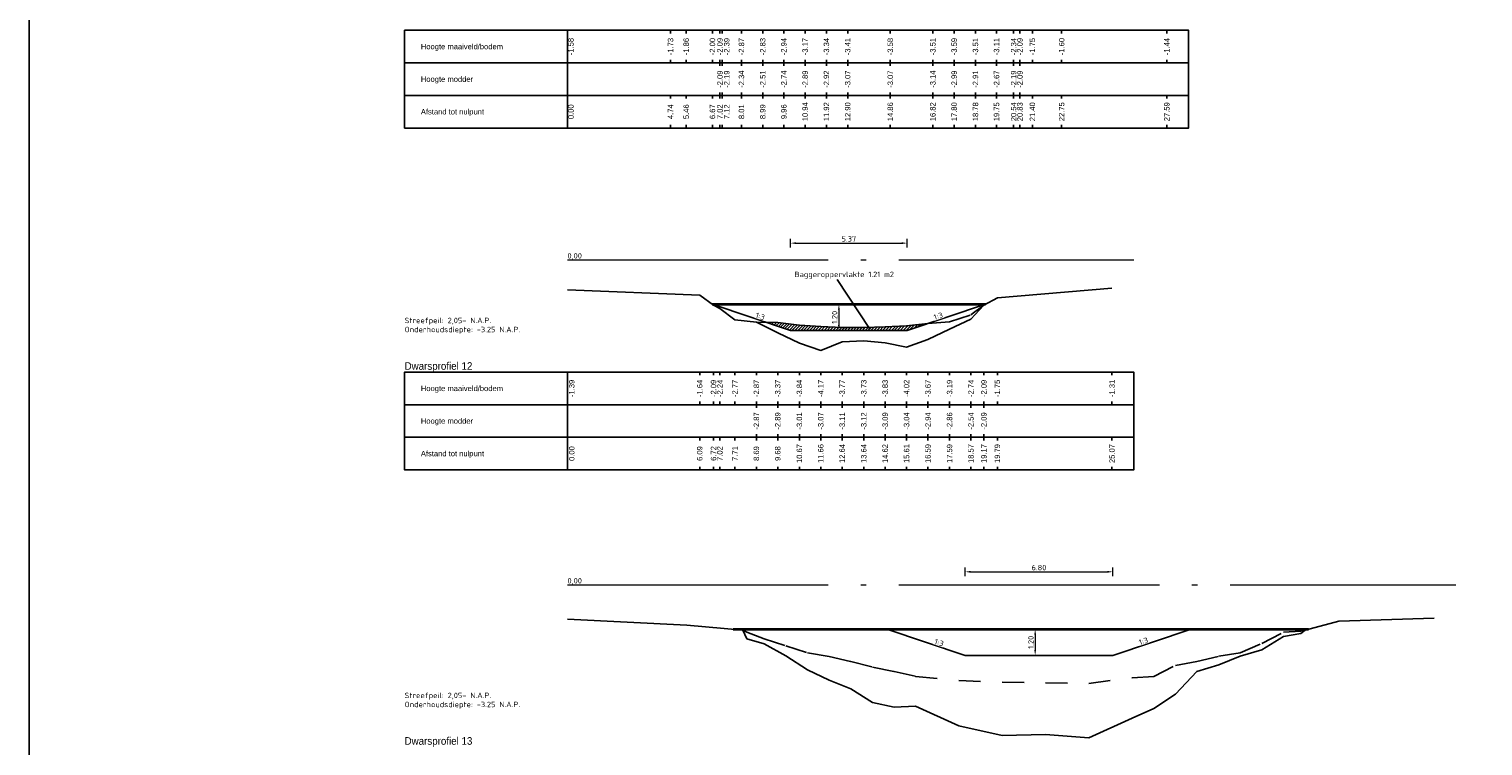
# Model space of a CAD drawing. Header units: metres. Extents: x 163463 to 198797, y 577287 to 592106.
# Tile 40 of 64: x 198163 to 198230, y 581784 to 581817. Entities that reach past the tile are written whole.
import ezdxf
from ezdxf.enums import TextEntityAlignment as Align

# ---------------------------------------------------------------- set-up
doc = ezdxf.new("R2010")
doc.units = ezdxf.units.M
doc.linetypes.add('AL-NAP_LIJN', pattern=[15.25, 12, -1.5, 0.25, -1.5])
doc.linetypes.add('MODDERLIJN', pattern=[2, 1, -1])
for name, color, linetype in [('0932-PRL_MODDERLIJN', 8, 'MODDERLIJN'), ('0950-PRL_MAAIVELD', 8, 'Continuous'), ('0970-PRO_REFERENTIELIJN', 7, 'Continuous'), ('0971-PRO_BALKLIJN', 1, 'Continuous'), ('0973-PRO_PARAMETERS', 1, 'Continuous'), ('0974-PRO_AFSTAND', 1, 'Continuous'), ('0975-PRO_HOOGTE-MAAIVELD', 1, 'Continuous'), ('0976-PRO_HOOGTE-SLIBLAAG', 1, 'Continuous'), ('baggerarcering', 1, 'Continuous'), ('baggeroppervlak', 7, 'Continuous'), ('Legger', 2, 'Continuous'), ('Teksten', 7, 'Continuous')]:
    doc.layers.add(name, color=color, linetype=linetype)
doc.layers.add('N-WA-WH-GRONDWATERLIJN-G', color=150, linetype='AL-GRONDWATERLIJN', lineweight=35)
doc.layers.add('X-XX-AL-NAP-G', color=7, linetype='AL-NAP_LIJN', lineweight=18)
doc.styles.add('NLCS-ISO', font='NLCS-ISO.ttf')
doc.styles.add('NLCS-ISO-M100-T25', font='NLCS-ISO.ttf', dxfattribs={"height": 0.25})
doc.styles.add('StagCAD', font='txt', dxfattribs={"width": 0.96})
doc.linetypes.add('AL-GRONDWATERLIJN', pattern='A,6,[32,NLCS.SHX,S=1,R=0,X=0,Y=0],6', length=12)
doc.dimstyles.new('NLCS-M100-T25-PIJL_l3_h1', dxfattribs={"dimscale": 0.1, "dimtxt": 0.25, "dimasz": 2.5, "dimexe": 2, "dimexo": 2, "dimgap": 0.7, "dimtad": 1, "dimzin": 0, "dimdsep": 46, "dimtxsty": 'NLCS-ISO-M100-T25', "dimcen": 2.5, "dimdle": 2, "dimclrd": 256, "dimclre": 256, "dimclrt": 256, "dimadec": 1, "dimazin": 0, "dimtfac": 1, "dimtofl": 0, "dimtmove": 1, "dimatfit": 0, "dimfxl": 2, "dimfxlon": 1, "dimtfill": 1, "dimtfillclr": 256, "dimtolj": 1, "dimtzin": 0, "dimlwd": 18, "dimlwe": 18, "dimarcsym": 0})

# ---------------------------------------------------------------- blocks, each defined once
blk = doc.blocks.new('*D515')
at = {"lineweight": 18, "transparency": 16777216}
for p, q in [((198200.15, 581804.222), (198199.95, 581804.222)), ((198200.15, 581803.972), (198200.15, 581803.272)), ((198200.15, 581803.022), (198199.95, 581803.022))]:
    blk.add_line(p, q, dxfattribs=at)
at = {"transparency": 16777216}
for points in [[(198200.108, 581803.972), (198200.192, 581803.972), (198200.15, 581804.222)], [(198200.108, 581803.272), (198200.192, 581803.272), (198200.15, 581803.022)]]:
    blk.add_solid(points, dxfattribs=at)
at = {"transparency": 16777216, "insert": (198199.955, 581803.622), "char_height": 0.25, "attachment_point": 5, "rotation": 90, "style": 'NLCS-ISO-M100-T25', "bg_fill": 3, "box_fill_scale": 1.1, "bg_fill_color": 256, "bg_fill_true_color": 13158600, "bg_fill_transparency": 0}
blk.add_mtext('\\A1;1.20', dxfattribs=at)
at = {"layer": 'Defpoints', "color": 0, "transparency": 16777216}
for p in [(198200.15, 581804.222), (198200.15, 581803.022), (198200.15, 581803.022)]:
    blk.add_point(p, dxfattribs=at)
blk = doc.blocks.new('*D516')
at = {"lineweight": 18, "transparency": 16777216}
for p, q in [((198209.186, 581789.263), (198208.986, 581789.263)), ((198209.186, 581789.013), (198209.186, 581788.313)), ((198209.186, 581788.063), (198208.986, 581788.063))]:
    blk.add_line(p, q, dxfattribs=at)
at = {"transparency": 16777216}
for points in [[(198209.144, 581789.013), (198209.228, 581789.013), (198209.186, 581789.263)], [(198209.144, 581788.313), (198209.228, 581788.313), (198209.186, 581788.063)]]:
    blk.add_solid(points, dxfattribs=at)
at = {"transparency": 16777216, "insert": (198208.991, 581788.663), "char_height": 0.25, "attachment_point": 5, "rotation": 90, "style": 'NLCS-ISO-M100-T25', "bg_fill": 3, "box_fill_scale": 1.1, "bg_fill_color": 256, "bg_fill_true_color": 13158600, "bg_fill_transparency": 0}
blk.add_mtext('\\A1;1.20', dxfattribs=at)
at = {"layer": 'Defpoints', "color": 0, "transparency": 16777216}
for p in [(198209.186, 581789.263), (198209.186, 581788.063), (198209.186, 581788.063)]:
    blk.add_point(p, dxfattribs=at)
blk = doc.blocks.new('*D549')
at = {"lineweight": 18, "transparency": 16777216}
for p, q in [((198197.923, 581806.839), (198197.923, 581807.239)), ((198198.173, 581807.039), (198203.048, 581807.039)), ((198203.298, 581806.839), (198203.298, 581807.239))]:
    blk.add_line(p, q, dxfattribs=at)
at = {"transparency": 16777216}
for points in [[(198198.173, 581807.08), (198198.173, 581806.997), (198197.923, 581807.039)], [(198203.048, 581807.08), (198203.048, 581806.997), (198203.298, 581807.039)]]:
    blk.add_solid(points, dxfattribs=at)
at = {"layer": 'Defpoints', "color": 0, "transparency": 16777216}
for p in [(198203.298, 581807.039), (198197.923, 581803.022), (198203.298, 581803.022)]:
    blk.add_point(p, dxfattribs=at)
at = {"transparency": 16777216, "insert": (198200.61, 581807.234), "char_height": 0.25, "attachment_point": 5, "style": 'NLCS-ISO-M100-T25', "bg_fill": 3, "box_fill_scale": 1.1, "bg_fill_color": 256, "bg_fill_true_color": 13158600, "bg_fill_transparency": 0}
blk.add_mtext('\\A1;5.37', dxfattribs=at)
blk = doc.blocks.new('*D652')
at = {"lineweight": 18, "transparency": 16777216}
for p, q in [((198205.961, 581791.709), (198205.961, 581792.109)), ((198212.761, 581791.709), (198212.761, 581792.109)), ((198206.211, 581791.909), (198212.511, 581791.909))]:
    blk.add_line(p, q, dxfattribs=at)
at = {"transparency": 16777216}
for points in [[(198206.211, 581791.95), (198206.211, 581791.867), (198205.961, 581791.909)], [(198212.511, 581791.95), (198212.511, 581791.867), (198212.761, 581791.909)]]:
    blk.add_solid(points, dxfattribs=at)
at = {"layer": 'Defpoints', "color": 0, "transparency": 16777216}
for p in [(198212.761, 581791.909), (198205.961, 581788.063), (198212.761, 581788.063)]:
    blk.add_point(p, dxfattribs=at)
at = {"transparency": 16777216, "insert": (198209.361, 581792.104), "char_height": 0.25, "attachment_point": 5, "style": 'NLCS-ISO-M100-T25', "bg_fill": 3, "box_fill_scale": 1.1, "bg_fill_color": 256, "bg_fill_true_color": 13158600, "bg_fill_transparency": 0}
blk.add_mtext('\\A1;6.80', dxfattribs=at)

msp = doc.modelspace()

# ---------------------------------------------------------------- hatches: boundary and pattern name
at = {"layer": 'baggerarcering'}
h = msp.add_hatch(dxfattribs=at)
h.set_pattern_fill('ANSI31', color=256, scale=0.03)
h.set_pattern_definition([(45, (1081.61891, -4167.91118), (-0.067351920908, 0.067351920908), [])])
h.paths.add_polyline_path([(198204.218, 581803.329), (198203.265, 581803.232), (198202.28, 581803.182), (198201.295, 581803.152), (198200.3, 581803.162), (198199.315, 581803.202), (198198.331, 581803.262), (198197.335, 581803.382), (198196.811, 581803.393), (198197.923, 581803.022), (198203.298, 581803.022)])

# ---------------------------------------------------------------- linework, layer by layer
at = {"layer": '0932-PRL_MODDERLIJN'}
for points in [[(198196.351, 581803.402), (198197.335, 581803.382), (198198.331, 581803.262), (198199.315, 581803.202), (198200.3, 581803.162), (198201.295, 581803.152), (198202.28, 581803.182), (198203.265, 581803.232), (198204.25, 581803.332), (198205.245, 581803.412), (198206.229, 581803.732), (198206.825, 581804.182)], [(198195.723, 581789.223), (198195.916, 581789.123), (198196.717, 581788.823), (198197.71, 581788.503), (198198.711, 581788.173), (198199.704, 581788.003), (198200.697, 581787.773), (198201.7, 581787.523), (198202.691, 581787.323), (198203.684, 581787.093), (198205.678, 581786.903), (198207.674, 581786.823), (198209.668, 581786.793), (198211.654, 581786.773), (198213.648, 581787.023), (198214.651, 581787.093), (198215.644, 581787.593), (198216.636, 581787.773), (198217.638, 581788.023), (198218.631, 581788.183), (198219.623, 581788.603), (198220.626, 581789.123), (198221.416, 581789.173), (198221.622, 581789.223)]]:
    msp.add_lwpolyline(points, dxfattribs=at)
at = {"layer": '0950-PRL_MAAIVELD'}
for points in [[(198187.656, 581804.887), (198193.743, 581804.637), (198194.379, 581804.182), (198194.672, 581804.032), (198195.366, 581803.502), (198196.351, 581803.402), (198197.335, 581802.902), (198198.331, 581802.432), (198199.315, 581802.102), (198200.3, 581802.502), (198201.295, 581802.542), (198202.28, 581802.442), (198203.265, 581802.252), (198204.25, 581802.602), (198205.245, 581803.082), (198206.229, 581803.532), (198206.825, 581804.182), (198207.445, 581804.523), (198212.723, 581804.959)], [(198187.656, 581789.73), (198193.155, 581789.454), (198195.723, 581789.223), (198195.916, 581788.823), (198196.717, 581788.593), (198197.71, 581788.043), (198198.711, 581787.403), (198199.704, 581786.923), (198200.697, 581786.523), (198201.7, 581785.893), (198202.691, 581785.683), (198203.684, 581785.723), (198205.678, 581784.823), (198207.674, 581784.373), (198209.668, 581784.423), (198211.654, 581784.263), (198213.648, 581785.173), (198214.651, 581785.623), (198215.644, 581786.273), (198216.636, 581787.323), (198217.638, 581787.623), (198218.631, 581788.023), (198219.623, 581788.323), (198220.626, 581788.923), (198221.416, 581789.073), (198221.622, 581789.223), (198223.167, 581789.632), (198227.551, 581789.78)]]:
    msp.add_lwpolyline(points, dxfattribs=at)
at = {"layer": '0971-PRO_BALKLIJN'}
for points in [[(198187.656, 581816.838), (198187.656, 581812.338)], [(198180.156, 581815.338), (198187.656, 581815.338)], [(198187.656, 581815.338), (198215.246, 581815.338)], [(198215.246, 581815.338), (198216.246, 581815.338)], [(198180.156, 581813.838), (198187.656, 581813.838)], [(198187.656, 581813.838), (198215.246, 581813.838)], [(198215.246, 581813.838), (198216.246, 581813.838)], [(198187.656, 581801.102), (198187.656, 581796.602)], [(198180.156, 581799.602), (198187.656, 581799.602)], [(198187.656, 581799.602), (198212.723, 581799.602)], [(198212.723, 581799.602), (198213.723, 581799.602)], [(198180.156, 581798.102), (198187.656, 581798.102)], [(198187.656, 581798.102), (198212.723, 581798.102)], [(198212.723, 581798.102), (198213.723, 581798.102)]]:
    msp.add_lwpolyline(points, dxfattribs=at)
at = {"layer": '0973-PRO_PARAMETERS'}
for points in [[(198187.656, 581812.338), (198180.156, 581812.338), (198180.156, 581816.838), (198187.656, 581816.838)], [(198187.656, 581816.838), (198215.246, 581816.838)], [(198215.246, 581812.338), (198216.246, 581812.338), (198216.246, 581816.838), (198215.246, 581816.838)], [(198215.246, 581812.338), (198187.656, 581812.338)], [(198187.656, 581796.602), (198180.156, 581796.602), (198180.156, 581801.102), (198187.656, 581801.102)], [(198187.656, 581801.102), (198212.723, 581801.102)], [(198212.723, 581796.602), (198213.723, 581796.602), (198213.723, 581801.102), (198212.723, 581801.102)], [(198212.723, 581796.602), (198187.656, 581796.602)]]:
    msp.add_lwpolyline(points, dxfattribs=at)
at = {"layer": '0974-PRO_AFSTAND'}
for points in [[(198187.656, 581813.838), (198187.656, 581813.696)], [(198192.399, 581813.838), (198192.399, 581813.696)], [(198193.12, 581813.838), (198193.12, 581813.696)], [(198194.329, 581813.838), (198194.329, 581813.696)], [(198194.675, 581813.838), (198194.675, 581813.696)], [(198194.775, 581813.838), (198194.775, 581813.696)], [(198194.775, 581813.838), (198194.775, 581813.696)], [(198195.664, 581813.838), (198195.664, 581813.696)], [(198195.664, 581813.838), (198195.664, 581813.696)], [(198196.644, 581813.838), (198196.644, 581813.696)], [(198196.644, 581813.838), (198196.644, 581813.696)], [(198197.615, 581813.838), (198197.615, 581813.696)], [(198197.615, 581813.838), (198197.615, 581813.696)], [(198198.595, 581813.838), (198198.595, 581813.696)], [(198198.595, 581813.838), (198198.595, 581813.696)], [(198199.575, 581813.838), (198199.575, 581813.696)], [(198199.575, 581813.838), (198199.575, 581813.696)], [(198200.555, 581813.838), (198200.555, 581813.696)], [(198200.555, 581813.838), (198200.555, 581813.696)], [(198202.516, 581813.838), (198202.516, 581813.696)], [(198202.516, 581813.838), (198202.516, 581813.696)], [(198204.476, 581813.838), (198204.476, 581813.696)], [(198204.476, 581813.838), (198204.476, 581813.696)], [(198205.456, 581813.838), (198205.456, 581813.696)], [(198205.456, 581813.838), (198205.456, 581813.696)], [(198206.437, 581813.838), (198206.437, 581813.696)], [(198206.437, 581813.838), (198206.437, 581813.696)], [(198207.407, 581813.838), (198207.407, 581813.696)], [(198207.407, 581813.838), (198207.407, 581813.696)], [(198208.195, 581813.838), (198208.195, 581813.696)], [(198208.195, 581813.838), (198208.195, 581813.696)], [(198208.484, 581813.838), (198208.484, 581813.696)], [(198209.058, 581813.838), (198209.058, 581813.696)], [(198210.405, 581813.838), (198210.405, 581813.696)], [(198215.246, 581813.838), (198215.246, 581813.696)], [(198187.656, 581812.481), (198187.656, 581812.338)], [(198192.399, 581812.481), (198192.399, 581812.338)], [(198193.12, 581812.481), (198193.12, 581812.338)], [(198194.329, 581812.481), (198194.329, 581812.338)], [(198194.675, 581812.481), (198194.675, 581812.338)], [(198194.775, 581812.481), (198194.775, 581812.338)], [(198194.775, 581812.481), (198194.775, 581812.338)], [(198195.664, 581812.481), (198195.664, 581812.338)], [(198195.664, 581812.481), (198195.664, 581812.338)], [(198196.644, 581812.481), (198196.644, 581812.338)], [(198196.644, 581812.481), (198196.644, 581812.338)], [(198197.615, 581812.481), (198197.615, 581812.338)], [(198197.615, 581812.481), (198197.615, 581812.338)], [(198198.595, 581812.481), (198198.595, 581812.338)], [(198198.595, 581812.481), (198198.595, 581812.338)], [(198199.575, 581812.481), (198199.575, 581812.338)], [(198199.575, 581812.481), (198199.575, 581812.338)], [(198200.555, 581812.481), (198200.555, 581812.338)], [(198200.555, 581812.481), (198200.555, 581812.338)], [(198202.516, 581812.481), (198202.516, 581812.338)], [(198202.516, 581812.481), (198202.516, 581812.338)], [(198204.476, 581812.481), (198204.476, 581812.338)], [(198204.476, 581812.481), (198204.476, 581812.338)], [(198205.456, 581812.481), (198205.456, 581812.338)], [(198205.456, 581812.481), (198205.456, 581812.338)], [(198206.437, 581812.481), (198206.437, 581812.338)], [(198206.437, 581812.481), (198206.437, 581812.338)], [(198207.407, 581812.481), (198207.407, 581812.338)], [(198207.407, 581812.481), (198207.407, 581812.338)], [(198208.195, 581812.481), (198208.195, 581812.338)], [(198208.195, 581812.481), (198208.195, 581812.338)], [(198208.484, 581812.481), (198208.484, 581812.338)], [(198209.058, 581812.481), (198209.058, 581812.338)], [(198210.405, 581812.481), (198210.405, 581812.338)], [(198215.246, 581812.481), (198215.246, 581812.338)], [(198187.656, 581798.102), (198187.656, 581797.96)], [(198193.743, 581798.102), (198193.743, 581797.96)], [(198194.379, 581798.102), (198194.379, 581797.96)], [(198194.672, 581798.102), (198194.672, 581797.96)], [(198195.366, 581798.102), (198195.366, 581797.96)], [(198196.351, 581798.102), (198196.351, 581797.96)], [(198197.335, 581798.102), (198197.335, 581797.96)], [(198197.335, 581798.102), (198197.335, 581797.96)], [(198198.331, 581798.102), (198198.331, 581797.96)], [(198198.331, 581798.102), (198198.331, 581797.96)], [(198199.315, 581798.102), (198199.315, 581797.96)], [(198199.315, 581798.102), (198199.315, 581797.96)], [(198200.3, 581798.102), (198200.3, 581797.96)], [(198200.3, 581798.102), (198200.3, 581797.96)], [(198201.295, 581798.102), (198201.295, 581797.96)], [(198201.295, 581798.102), (198201.295, 581797.96)], [(198202.28, 581798.102), (198202.28, 581797.96)], [(198202.28, 581798.102), (198202.28, 581797.96)], [(198203.265, 581798.102), (198203.265, 581797.96)], [(198203.265, 581798.102), (198203.265, 581797.96)], [(198204.25, 581798.102), (198204.25, 581797.96)], [(198204.25, 581798.102), (198204.25, 581797.96)], [(198205.245, 581798.102), (198205.245, 581797.96)], [(198205.245, 581798.102), (198205.245, 581797.96)], [(198206.229, 581798.102), (198206.229, 581797.96)], [(198206.229, 581798.102), (198206.229, 581797.96)], [(198206.825, 581798.102), (198206.825, 581797.96)], [(198207.445, 581798.102), (198207.445, 581797.96)], [(198212.723, 581798.102), (198212.723, 581797.96)], [(198187.656, 581796.745), (198187.656, 581796.602)], [(198193.743, 581796.745), (198193.743, 581796.602)], [(198194.379, 581796.745), (198194.379, 581796.602)], [(198194.672, 581796.745), (198194.672, 581796.602)], [(198195.366, 581796.745), (198195.366, 581796.602)], [(198196.351, 581796.745), (198196.351, 581796.602)], [(198197.335, 581796.745), (198197.335, 581796.602)], [(198197.335, 581796.745), (198197.335, 581796.602)], [(198198.331, 581796.745), (198198.331, 581796.602)], [(198198.331, 581796.745), (198198.331, 581796.602)], [(198199.315, 581796.745), (198199.315, 581796.602)], [(198199.315, 581796.745), (198199.315, 581796.602)], [(198200.3, 581796.745), (198200.3, 581796.602)], [(198200.3, 581796.745), (198200.3, 581796.602)], [(198201.295, 581796.745), (198201.295, 581796.602)], [(198201.295, 581796.745), (198201.295, 581796.602)], [(198202.28, 581796.745), (198202.28, 581796.602)], [(198202.28, 581796.745), (198202.28, 581796.602)], [(198203.265, 581796.745), (198203.265, 581796.602)], [(198203.265, 581796.745), (198203.265, 581796.602)], [(198204.25, 581796.745), (198204.25, 581796.602)], [(198204.25, 581796.745), (198204.25, 581796.602)], [(198205.245, 581796.745), (198205.245, 581796.602)], [(198205.245, 581796.745), (198205.245, 581796.602)], [(198206.229, 581796.745), (198206.229, 581796.602)], [(198206.229, 581796.745), (198206.229, 581796.602)], [(198206.825, 581796.745), (198206.825, 581796.602)], [(198207.445, 581796.745), (198207.445, 581796.602)], [(198212.723, 581796.745), (198212.723, 581796.602)]]:
    msp.add_lwpolyline(points, dxfattribs=at)
at = {"layer": '0975-PRO_HOOGTE-MAAIVELD'}
for points in [[(198187.656, 581816.838), (198187.656, 581816.696)], [(198192.399, 581816.838), (198192.399, 581816.696)], [(198193.12, 581816.838), (198193.12, 581816.696)], [(198194.329, 581816.838), (198194.329, 581816.696)], [(198194.675, 581816.838), (198194.675, 581816.696)], [(198194.775, 581816.838), (198194.775, 581816.696)], [(198195.664, 581816.838), (198195.664, 581816.696)], [(198196.644, 581816.838), (198196.644, 581816.696)], [(198197.615, 581816.838), (198197.615, 581816.696)], [(198198.595, 581816.838), (198198.595, 581816.696)], [(198199.575, 581816.838), (198199.575, 581816.696)], [(198200.555, 581816.838), (198200.555, 581816.696)], [(198202.516, 581816.838), (198202.516, 581816.696)], [(198204.476, 581816.838), (198204.476, 581816.696)], [(198205.456, 581816.838), (198205.456, 581816.696)], [(198206.437, 581816.838), (198206.437, 581816.696)], [(198207.407, 581816.838), (198207.407, 581816.696)], [(198208.195, 581816.838), (198208.195, 581816.696)], [(198208.484, 581816.838), (198208.484, 581816.696)], [(198209.058, 581816.838), (198209.058, 581816.696)], [(198210.405, 581816.838), (198210.405, 581816.696)], [(198215.246, 581816.838), (198215.246, 581816.696)], [(198187.656, 581815.481), (198187.656, 581815.338)], [(198192.399, 581815.481), (198192.399, 581815.338)], [(198193.12, 581815.481), (198193.12, 581815.338)], [(198194.329, 581815.481), (198194.329, 581815.338)], [(198194.675, 581815.481), (198194.675, 581815.338)], [(198194.775, 581815.481), (198194.775, 581815.338)], [(198195.664, 581815.481), (198195.664, 581815.338)], [(198196.644, 581815.481), (198196.644, 581815.338)], [(198197.615, 581815.481), (198197.615, 581815.338)], [(198198.595, 581815.481), (198198.595, 581815.338)], [(198199.575, 581815.481), (198199.575, 581815.338)], [(198200.555, 581815.481), (198200.555, 581815.338)], [(198202.516, 581815.481), (198202.516, 581815.338)], [(198204.476, 581815.481), (198204.476, 581815.338)], [(198205.456, 581815.481), (198205.456, 581815.338)], [(198206.437, 581815.481), (198206.437, 581815.338)], [(198207.407, 581815.481), (198207.407, 581815.338)], [(198208.195, 581815.481), (198208.195, 581815.338)], [(198208.484, 581815.481), (198208.484, 581815.338)], [(198209.058, 581815.481), (198209.058, 581815.338)], [(198210.405, 581815.481), (198210.405, 581815.338)], [(198215.246, 581815.481), (198215.246, 581815.338)], [(198187.656, 581801.102), (198187.656, 581800.96)], [(198193.743, 581801.102), (198193.743, 581800.96)], [(198194.379, 581801.102), (198194.379, 581800.96)], [(198194.672, 581801.102), (198194.672, 581800.96)], [(198195.366, 581801.102), (198195.366, 581800.96)], [(198196.351, 581801.102), (198196.351, 581800.96)], [(198197.335, 581801.102), (198197.335, 581800.96)], [(198198.331, 581801.102), (198198.331, 581800.96)], [(198199.315, 581801.102), (198199.315, 581800.96)], [(198200.3, 581801.102), (198200.3, 581800.96)], [(198201.295, 581801.102), (198201.295, 581800.96)], [(198202.28, 581801.102), (198202.28, 581800.96)], [(198203.265, 581801.102), (198203.265, 581800.96)], [(198204.25, 581801.102), (198204.25, 581800.96)], [(198205.245, 581801.102), (198205.245, 581800.96)], [(198206.229, 581801.102), (198206.229, 581800.96)], [(198206.825, 581801.102), (198206.825, 581800.96)], [(198207.445, 581801.102), (198207.445, 581800.96)], [(198212.723, 581801.102), (198212.723, 581800.96)], [(198187.656, 581799.745), (198187.656, 581799.602)], [(198193.743, 581799.745), (198193.743, 581799.602)], [(198194.379, 581799.745), (198194.379, 581799.602)], [(198194.672, 581799.745), (198194.672, 581799.602)], [(198195.366, 581799.745), (198195.366, 581799.602)], [(198196.351, 581799.745), (198196.351, 581799.602)], [(198197.335, 581799.745), (198197.335, 581799.602)], [(198198.331, 581799.745), (198198.331, 581799.602)], [(198199.315, 581799.745), (198199.315, 581799.602)], [(198200.3, 581799.745), (198200.3, 581799.602)], [(198201.295, 581799.745), (198201.295, 581799.602)], [(198202.28, 581799.745), (198202.28, 581799.602)], [(198203.265, 581799.745), (198203.265, 581799.602)], [(198204.25, 581799.745), (198204.25, 581799.602)], [(198205.245, 581799.745), (198205.245, 581799.602)], [(198206.229, 581799.745), (198206.229, 581799.602)], [(198206.825, 581799.745), (198206.825, 581799.602)], [(198207.445, 581799.745), (198207.445, 581799.602)], [(198212.723, 581799.745), (198212.723, 581799.602)]]:
    msp.add_lwpolyline(points, dxfattribs=at)
at = {"layer": '0976-PRO_HOOGTE-SLIBLAAG'}
for points in [[(198194.675, 581815.338), (198194.675, 581815.196)], [(198194.775, 581815.338), (198194.775, 581815.196)], [(198195.664, 581815.338), (198195.664, 581815.196)], [(198196.644, 581815.338), (198196.644, 581815.196)], [(198197.615, 581815.338), (198197.615, 581815.196)], [(198198.595, 581815.338), (198198.595, 581815.196)], [(198199.575, 581815.338), (198199.575, 581815.196)], [(198200.555, 581815.338), (198200.555, 581815.196)], [(198202.516, 581815.338), (198202.516, 581815.196)], [(198204.476, 581815.338), (198204.476, 581815.196)], [(198205.456, 581815.338), (198205.456, 581815.196)], [(198206.437, 581815.338), (198206.437, 581815.196)], [(198207.407, 581815.338), (198207.407, 581815.196)], [(198208.195, 581815.338), (198208.195, 581815.196)], [(198208.484, 581815.338), (198208.484, 581815.196)], [(198194.675, 581813.981), (198194.675, 581813.838)], [(198194.775, 581813.981), (198194.775, 581813.838)], [(198195.664, 581813.981), (198195.664, 581813.838)], [(198196.644, 581813.981), (198196.644, 581813.838)], [(198197.615, 581813.981), (198197.615, 581813.838)], [(198198.595, 581813.981), (198198.595, 581813.838)], [(198199.575, 581813.981), (198199.575, 581813.838)], [(198200.555, 581813.981), (198200.555, 581813.838)], [(198202.516, 581813.981), (198202.516, 581813.838)], [(198204.476, 581813.981), (198204.476, 581813.838)], [(198205.456, 581813.981), (198205.456, 581813.838)], [(198206.437, 581813.981), (198206.437, 581813.838)], [(198207.407, 581813.981), (198207.407, 581813.838)], [(198208.195, 581813.981), (198208.195, 581813.838)], [(198208.484, 581813.981), (198208.484, 581813.838)], [(198196.351, 581799.602), (198196.351, 581799.46)], [(198197.335, 581799.602), (198197.335, 581799.46)], [(198198.331, 581799.602), (198198.331, 581799.46)], [(198199.315, 581799.602), (198199.315, 581799.46)], [(198200.3, 581799.602), (198200.3, 581799.46)], [(198201.295, 581799.602), (198201.295, 581799.46)], [(198202.28, 581799.602), (198202.28, 581799.46)], [(198203.265, 581799.602), (198203.265, 581799.46)], [(198204.25, 581799.602), (198204.25, 581799.46)], [(198205.245, 581799.602), (198205.245, 581799.46)], [(198206.229, 581799.602), (198206.229, 581799.46)], [(198206.825, 581799.602), (198206.825, 581799.46)], [(198196.351, 581798.245), (198196.351, 581798.102)], [(198197.335, 581798.245), (198197.335, 581798.102)], [(198198.331, 581798.245), (198198.331, 581798.102)], [(198199.315, 581798.245), (198199.315, 581798.102)], [(198200.3, 581798.245), (198200.3, 581798.102)], [(198201.295, 581798.245), (198201.295, 581798.102)], [(198202.28, 581798.245), (198202.28, 581798.102)], [(198203.265, 581798.245), (198203.265, 581798.102)], [(198204.25, 581798.245), (198204.25, 581798.102)], [(198205.245, 581798.245), (198205.245, 581798.102)], [(198206.229, 581798.245), (198206.229, 581798.102)], [(198206.825, 581798.245), (198206.825, 581798.102)]]:
    msp.add_lwpolyline(points, dxfattribs=at)
at = {"layer": 'baggeroppervlak'}
msp.add_line((198201.552, 581803.108), (198200.073, 581805.37), dxfattribs=at)
msp.add_lwpolyline([(198162.87, 581884.838), (198287.686, 581884.838), (198287.686, 581736.494), (198162.87, 581736.494)], close=True, dxfattribs=at)
at = {"layer": 'Legger', "flags": 128}
msp.add_lwpolyline([(198194.323, 581804.222), (198197.923, 581803.022), (198203.298, 581803.022), (198206.898, 581804.222)], dxfattribs=at)
at = {"layer": 'N-WA-WH-GRONDWATERLIJN-G'}
for p, q in [((198194.323, 581804.222), (198206.898, 581804.222)), ((198195.279, 581789.263), (198221.774, 581789.263))]:
    msp.add_line(p, q, dxfattribs=at)
at = {"layer": 'X-XX-AL-NAP-G'}
for p, q in [((198187.656, 581806.272), (198213.723, 581806.272)), ((198187.656, 581791.313), (198228.551, 581791.313))]:
    msp.add_line(p, q, dxfattribs=at)

# ---------------------------------------------------------------- texts
at = {"layer": '0970-PRO_REFERENTIELIJN', "char_height": 0.35, "width": 3.4272, "attachment_point": 7, "style": 'StagCAD'}
for s, insert in [('Dwarsprofiel 12  ', (198180.156, 581801.102)), ('Dwarsprofiel 13 ', (198180.156, 581783.841))]:
    msp.add_mtext(s, dxfattribs=dict(at, insert=insert))
at = {"layer": '0973-PRO_PARAMETERS', "style": 'StagCAD', "width": 0.96}
for s, p in [('Hoogte maaiveld/bodem', (198180.906, 581816.088)), ('Hoogte modder', (198180.906, 581814.588)), ('Afstand tot nulpunt', (198180.906, 581813.088)), ('Hoogte maaiveld/bodem', (198180.906, 581800.352)), ('Hoogte modder', (198180.906, 581798.852)), ('Afstand tot nulpunt', (198180.906, 581797.352))]:
    msp.add_text(s, height=0.25, dxfattribs=at).set_placement(p, align=Align.MIDDLE_LEFT)
at = {"layer": '0974-PRO_AFSTAND', "style": 'StagCAD', "width": 0.96}
for s, p in [('0.00', (198187.814, 581813.088)), ('4.74', (198192.399, 581813.088)), ('5.46', (198193.12, 581813.088)), ('6.67', (198194.329, 581813.088)), ('7.02', (198194.675, 581813.088)), ('7.12', (198194.987, 581813.088)), ('7.12', (198194.987, 581813.088)), ('8.01', (198195.664, 581813.088)), ('8.01', (198195.664, 581813.088)), ('8.99', (198196.644, 581813.088)), ('8.99', (198196.644, 581813.088)), ('9.96', (198197.615, 581813.088)), ('9.96', (198197.615, 581813.088)), ('10.94', (198198.595, 581813.088)), ('10.94', (198198.595, 581813.088)), ('11.92', (198199.575, 581813.088)), ('11.92', (198199.575, 581813.088)), ('12.90', (198200.555, 581813.088)), ('12.90', (198200.555, 581813.088)), ('14.86', (198202.516, 581813.088)), ('14.86', (198202.516, 581813.088)), ('16.82', (198204.476, 581813.088)), ('16.82', (198204.476, 581813.088)), ('17.80', (198205.456, 581813.088)), ('17.80', (198205.456, 581813.088)), ('18.78', (198206.437, 581813.088)), ('18.78', (198206.437, 581813.088)), ('19.75', (198207.407, 581813.088)), ('19.75', (198207.407, 581813.088)), ('20.54', (198208.195, 581813.088)), ('20.54', (198208.195, 581813.088)), ('20.83', (198208.484, 581813.088)), ('21.40', (198209.058, 581813.088)), ('22.75', (198210.405, 581813.088)), ('27.59', (198215.246, 581813.088)), ('0.00', (198187.852, 581797.352)), ('6.09', (198193.743, 581797.352)), ('6.72', (198194.379, 581797.352)), ('7.02', (198194.672, 581797.352)), ('7.71', (198195.366, 581797.352)), ('8.69', (198196.351, 581797.352)), ('9.68', (198197.335, 581797.352)), ('9.68', (198197.335, 581797.352)), ('10.67', (198198.331, 581797.352)), ('10.67', (198198.331, 581797.352)), ('11.66', (198199.315, 581797.352)), ('11.66', (198199.315, 581797.352)), ('12.64', (198200.3, 581797.352)), ('12.64', (198200.3, 581797.352)), ('13.64', (198201.295, 581797.352)), ('13.64', (198201.295, 581797.352)), ('14.62', (198202.28, 581797.352)), ('14.62', (198202.28, 581797.352)), ('15.61', (198203.265, 581797.352)), ('15.61', (198203.265, 581797.352)), ('16.59', (198204.25, 581797.352)), ('16.59', (198204.25, 581797.352)), ('17.59', (198205.245, 581797.352)), ('17.59', (198205.245, 581797.352)), ('18.57', (198206.229, 581797.352)), ('18.57', (198206.229, 581797.352)), ('19.17', (198206.825, 581797.352)), ('19.79', (198207.445, 581797.352)), ('25.07', (198212.723, 581797.352))]:
    msp.add_text(s, height=0.25, rotation=90, dxfattribs=at).set_placement(p, align=Align.MIDDLE)
at = {"layer": '0975-PRO_HOOGTE-MAAIVELD', "style": 'StagCAD', "width": 0.96}
for s, p in [('-1.58', (198187.814, 581816.088)), ('-1.73', (198192.399, 581816.088)), ('-1.86', (198193.12, 581816.088)), ('-2.00', (198194.329, 581816.088)), ('-2.09', (198194.675, 581816.088)), ('-2.39', (198194.987, 581816.088)), ('-2.87', (198195.664, 581816.088)), ('-2.83', (198196.644, 581816.088)), ('-2.94', (198197.615, 581816.088)), ('-3.17', (198198.595, 581816.088)), ('-3.34', (198199.575, 581816.088)), ('-3.41', (198200.555, 581816.088)), ('-3.58', (198202.516, 581816.088)), ('-3.51', (198204.476, 581816.088)), ('-3.59', (198205.456, 581816.088)), ('-3.51', (198206.437, 581816.088)), ('-3.11', (198207.407, 581816.088)), ('-2.34', (198208.195, 581816.088)), ('-2.09', (198208.484, 581816.088)), ('-1.75', (198209.058, 581816.088)), ('-1.60', (198210.405, 581816.088)), ('-1.44', (198215.246, 581816.088)), ('-1.39', (198187.852, 581800.352)), ('-1.64', (198193.743, 581800.352)), ('-2.09', (198194.379, 581800.352)), ('-2.24', (198194.672, 581800.352)), ('-2.77', (198195.366, 581800.352)), ('-2.87', (198196.351, 581800.352)), ('-3.37', (198197.335, 581800.352)), ('-3.84', (198198.331, 581800.352)), ('-4.17', (198199.315, 581800.352)), ('-3.77', (198200.3, 581800.352)), ('-3.73', (198201.295, 581800.352)), ('-3.83', (198202.28, 581800.352)), ('-4.02', (198203.265, 581800.352)), ('-3.67', (198204.25, 581800.352)), ('-3.19', (198205.245, 581800.352)), ('-2.74', (198206.229, 581800.352)), ('-2.09', (198206.825, 581800.352)), ('-1.75', (198207.445, 581800.352)), ('-1.31', (198212.723, 581800.352))]:
    msp.add_text(s, height=0.25, rotation=90, dxfattribs=at).set_placement(p, align=Align.MIDDLE)
at = {"layer": '0976-PRO_HOOGTE-SLIBLAAG', "style": 'StagCAD', "width": 0.96}
for s, p in [('-2.09', (198194.675, 581814.588)), ('-2.19', (198194.987, 581814.588)), ('-2.34', (198195.664, 581814.588)), ('-2.51', (198196.644, 581814.588)), ('-2.74', (198197.615, 581814.588)), ('-2.89', (198198.595, 581814.588)), ('-2.92', (198199.575, 581814.588)), ('-3.07', (198200.555, 581814.588)), ('-3.07', (198202.516, 581814.588)), ('-3.14', (198204.476, 581814.588)), ('-2.99', (198205.456, 581814.588)), ('-2.91', (198206.437, 581814.588)), ('-2.67', (198207.407, 581814.588)), ('-2.19', (198208.195, 581814.588)), ('-2.09', (198208.484, 581814.588)), ('-2.87', (198196.351, 581798.852)), ('-2.89', (198197.335, 581798.852)), ('-3.01', (198198.331, 581798.852)), ('-3.07', (198199.315, 581798.852)), ('-3.11', (198200.3, 581798.852)), ('-3.12', (198201.295, 581798.852)), ('-3.09', (198202.28, 581798.852)), ('-3.04', (198203.265, 581798.852)), ('-2.94', (198204.25, 581798.852)), ('-2.86', (198205.245, 581798.852)), ('-2.54', (198206.229, 581798.852)), ('-2.09', (198206.825, 581798.852))]:
    msp.add_text(s, height=0.25, rotation=90, dxfattribs=at).set_placement(p, align=Align.MIDDLE)
at = {"layer": 'baggeroppervlak', "style": 'NLCS-ISO'}
msp.add_text('Baggeroppervlakte 1.21 m2', height=0.25, dxfattribs=at).set_placement((198200.395, 581805.401), align=Align.BOTTOM_CENTER)
at = {"layer": 'Teksten', "char_height": 0.25, "width": 6.125, "attachment_point": 7, "style": 'NLCS-ISO'}
for s, insert in [('0,00 ', (198187.656, 581806.272)), ('Streefpeil: 2,05- N.A.P. Onderhoudsdiepte: -3.25 N.A.P.', (198180.156, 581802.862)), ('0,00 ', (198187.656, 581791.313)), ('Streefpeil: 2,05- N.A.P. Onderhoudsdiepte: -3.25 N.A.P.', (198180.156, 581785.601))]:
    msp.add_mtext(s, dxfattribs=dict(at, insert=insert))

# ---------------------------------------------------------------- next in the draw order: texts
at = {"layer": 'baggeroppervlak', "char_height": 0.25, "width": 0.43481, "attachment_point": 8, "style": 'NLCS-ISO', "bg_fill": 3, "box_fill_scale": 1.1, "bg_fill_color": 256, "bg_fill_transparency": 0}
for insert, rotation in [((198196.488, 581803.554), 341.56505), ((198204.764, 581803.564), 18.43495)]:
    msp.add_mtext('1:3', dxfattribs=dict(at, insert=insert, rotation=rotation))

# ---------------------------------------------------------------- next in the draw order: dimensions: what is measured, and where the dimension line sits
for p1, p2, picture, middle in [((198200.15, 581804.222), (198200.15, 581803.022), '*D515', (198199.955, 581803.622)), ((198209.186, 581789.263), (198209.186, 581788.063), '*D516', (198208.991, 581788.663))]:
    dim = msp.add_aligned_dim(p1=p1, p2=p2, distance=0, dimstyle='NLCS-M100-T25-PIJL_l3_h1')
    dim.commit()
    dim.dimension.update_dxf_attribs({"geometry": picture, "text_midpoint": middle})

# ---------------------------------------------------------------- next in the draw order: linework, layer by layer
at = {"layer": 'Legger', "flags": 128}
msp.add_lwpolyline([(198216.361, 581789.263), (198212.761, 581788.063), (198205.961, 581788.063), (198202.361, 581789.263), (198205.961, 581788.063)], dxfattribs=at)

# ---------------------------------------------------------------- next in the draw order: dimensions: what is measured, and where the dimension line sits
dim = msp.add_linear_dim(base=(198203.2975, 581807.0386), p1=(198197.9231, 581803.0224), p2=(198203.2975, 581803.0224), dimstyle='NLCS-M100-T25-PIJL_l3_h1')
dim.commit()
dim.dimension.update_dxf_attribs({"geometry": '*D549', "text_midpoint": (198200.6103, 581807.2336)})

# ---------------------------------------------------------------- next in the draw order: texts
at = {"layer": 'baggeroppervlak', "char_height": 0.25, "width": 0.43481, "attachment_point": 8, "style": 'NLCS-ISO', "bg_fill": 3, "box_fill_scale": 1.1, "bg_fill_color": 256, "bg_fill_transparency": 0}
for insert, rotation in [((198204.723, 581788.529), 341.56505), ((198214.21, 581788.599), 18.43495)]:
    msp.add_mtext('1:3', dxfattribs=dict(at, insert=insert, rotation=rotation))

# ---------------------------------------------------------------- next in the draw order: dimensions: what is measured, and where the dimension line sits
dim = msp.add_linear_dim(base=(198212.761, 581791.909), p1=(198205.961, 581788.063), p2=(198212.761, 581788.063), dimstyle='NLCS-M100-T25-PIJL_l3_h1')
dim.commit()
dim.dimension.update_dxf_attribs({"geometry": '*D652', "text_midpoint": (198209.361, 581792.104)})

doc.saveas('drawing.dxf')
